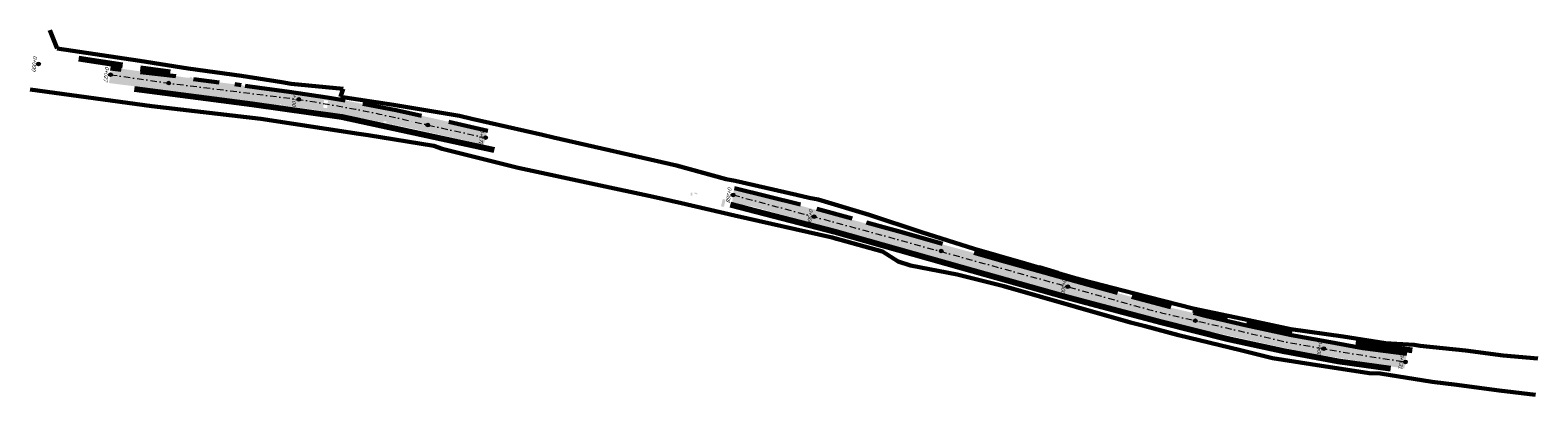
# Model space of a CAD drawing. Extents: x -10358610 to 7437971, y 5523490 to 18957197.
# Tile 3 of 6: x 7428523 to 7429096, y 5529009 to 5529148. Entities that reach past the tile are written whole.
import ezdxf

# ---------------------------------------------------------------- set-up
doc = ezdxf.new("R2010")
doc.units = 0
doc.linetypes.add('219-500', pattern=[0])
doc.linetypes.add('DASHDOT2', pattern=[0.5, 0.25, -0.125, 0, -0.125])
for name, color, linetype, lineweight in [('- droga', 23, 'Continuous', 40), ('22_KM_OPIS', 7, 'Continuous', 15), ('Kreskowanie_Żwir', 200, 'Continuous', 5), ('Oś_jezdni', 10, 'DASHDOT2', 15), ('Wymiary', 250, 'Continuous', 15)]:
    doc.layers.add(name, color=color, linetype=linetype, lineweight=lineweight)
doc.layers.add('219-działka ewidencyjna', color=7, linetype='Continuous')
doc.styles.add('ARIAL', font='arial.ttf', dxfattribs={"width": 0.9, "oblique": 15})
pattern_1 = [(0, (0, 0), (0.5715, 0.3299556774), [0.381, -0.762]), (120, (0, 0), (-0.571499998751, 0.329955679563), [0.381, -0.762]), (60, (0, 0), (1.249e-09, 0.659911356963), [-0.762, 0.381])]

# ---------------------------------------------------------------- blocks, each defined once
blk = doc.blocks.new('km')
at = {"layer": '22_KM_OPIS'}
for points in [[(0, 0.5, 0.414214), (-0.5, 0, 0.414214), (0, -0.5)], [(0, 1), (0, 0.5, -0.414214), (0.5, 0, -0.414214), (0, -0.5), (0, -1, 0.414214), (1, 0, 0.414214)]]:
    blk.add_hatch(color=256, dxfattribs=at).paths.add_polyline_path(points)
blk.add_line((0, -1), (0, 1), dxfattribs=at)
for radius in [1, 0.5]:
    blk.add_circle((0, 0), radius, dxfattribs=at)

msp = doc.modelspace()

# ---------------------------------------------------------------- hatches: boundary and pattern name
at = {"layer": 'Kreskowanie_Żwir', "transparency": 33554559}
h = msp.add_hatch(dxfattribs=at)
h.set_pattern_fill('HONEYCOMB', color=256, scale=0.1)
h.set_pattern_definition(pattern_1)
h.paths.add_polyline_path([(7428564.49, 5529131.88), (7428564.5, 5529132.2), (7428564.253, 5529132.163), (7428564.242, 5529132.236), (7428557.603, 5529133.163), (7428557.562, 5529133.085), (7428557.34, 5529133.2), (7428557.14, 5529132.83), (7428553.72, 5529133.25), (7428552.454, 5529127.776), (7428552.97, 5529127.71), (7428569.62, 5529125.6), (7428577.45, 5529124.53), (7428580.673, 5529124.121), (7428581, 5529129.39), (7428581.909, 5529129.813), (7428578.609, 5529130.32), (7428577.8, 5529130.82), (7428577.96, 5529130.1), (7428577.68, 5529130.14), (7428576.75, 5529130.44)])
h.paths.add_polyline_path([(7428594.44, 5529128.03), (7428584.66, 5529129.24), (7428583.61, 5529130.2), (7428583.16, 5529129.759), (7428581.909, 5529129.813), (7428581, 5529129.39), (7428580.673, 5529124.121), (7428593.52, 5529122.49)])
h.paths.add_polyline_path([(7428617.661, 5529119.877), (7428618.003, 5529119.802), (7428617.895, 5529119.313), (7428617.554, 5529119.388)], flags=16)
h.paths.add_polyline_path([(7428656.954, 5529112.776), (7428657.059, 5529113.265), (7428657.402, 5529113.191), (7428657.744, 5529113.118), (7428658.086, 5529113.044), (7428657.981, 5529112.555), (7428657.638, 5529112.629), (7428657.296, 5529112.702)], flags=16)
h.paths.add_polyline_path([(7428775.181, 5529085.679), (7428775.298, 5529086.165), (7428775.638, 5529086.084), (7428775.978, 5529086.002), (7428776.319, 5529085.921), (7428776.202, 5529085.435), (7428775.862, 5529085.516), (7428775.522, 5529085.598)])
h.paths.add_polyline_path([(7428865.806, 5529065.85), (7428865.806, 5529065.852), (7428865.811, 5529065.849)])
h.paths.add_polyline_path([(7428978.186, 5529031.946), (7428978.53, 5529031.885), (7428978.444, 5529031.393), (7428978.099, 5529031.453)])
h.paths.add_polyline_path([(7428579.549, 5529130.696), (7428581.723, 5529130.419), (7428581.912, 5529131.907), (7428579.738, 5529132.184)], flags=0)
h.paths.add_polyline_path([(7428579.549, 5529130.696), (7428581.723, 5529130.419), (7428581.912, 5529131.907), (7428579.738, 5529132.184)], flags=17)
h.paths.add_polyline_path([(7428579.549, 5529130.696), (7428581.723, 5529130.419), (7428581.912, 5529131.907), (7428579.738, 5529132.184)], flags=17)
h.paths.add_polyline_path([(7428635.464, 5529118.199), (7428635.836, 5529121.105), (7428634.349, 5529121.295), (7428633.976, 5529118.389)], flags=16)
h.paths.add_polyline_path([(7428813.494, 5529079.142), (7428813.792, 5529080.239), (7428812.706, 5529080.534), (7428812.408, 5529079.436)])
h.paths.add_polyline_path([(7428948.895, 5529041.237), (7428951.018, 5529040.697), (7428951.388, 5529042.151), (7428949.264, 5529042.691)])
h.paths.add_polyline_path([(7429000.893, 5529028.47), (7429003.745, 5529028.47), (7429003.745, 5529029.595), (7429000.893, 5529029.595)])
h.paths.add_polyline_path([(7428816.522, 5529074.652), (7428817.16, 5529074.652), (7428817.16, 5529075.777), (7428816.522, 5529075.777)])
h.paths.add_polyline_path([(7428786.353, 5529080.676), (7428787.023, 5529083.448), (7428785.93, 5529083.712), (7428785.259, 5529080.94)])
h.paths.add_polyline_path([(7428773.782, 5529085.003), (7428774.42, 5529085.003), (7428774.42, 5529086.128), (7428773.782, 5529086.128)])
h.paths.add_polyline_path([(7428688.615, 5529111.115), (7428689.246, 5529111.115), (7428689.246, 5529111.865), (7428688.615, 5529111.865)], flags=16)
h.paths.add_polyline_path([(7428695.034, 5529104.306), (7428696.447, 5529109.6), (7428692.28, 5529110.63), (7428687.81, 5529111.65), (7428681.79, 5529113), (7428675.99, 5529114.33), (7428673.03, 5529114.97), (7428671.4, 5529115.31), (7428662.01, 5529117.4), (7428649.09, 5529119.81), (7428642.31, 5529121.18), (7428632.81, 5529122.78), (7428623.38, 5529124.18), (7428609.72, 5529125.92), (7428604.35, 5529126.69), (7428602.74, 5529126.94), (7428600.44, 5529127.28), (7428594.44, 5529128.03), (7428593.52, 5529122.49), (7428595.06, 5529122.29), (7428602.82, 5529121.31), (7428610.18, 5529120.34), (7428622.56, 5529118.69), (7428631.02, 5529117.52), (7428631.82, 5529117.34), (7428638.83, 5529116.19), (7428641.28, 5529115.77), (7428648.49, 5529114.43), (7428661.26, 5529111.82), (7428668.39, 5529110.33), (7428669.97, 5529110), (7428675.82, 5529108.68)])
h = msp.add_hatch(dxfattribs=at)
h.set_pattern_fill('HONEYCOMB', color=160, scale=0.1)
h.set_pattern_definition(pattern_1)
h.paths.add_polyline_path([(7428797.841, 5529085.965), (7428790.41, 5529087.8), (7428790.292, 5529087.828), (7428789.463, 5529082.27), (7428791.19, 5529081.86), (7428797.326, 5529080.802), (7428886.976, 5529055.861), (7428952.989, 5529037.367), (7429007.293, 5529025.335), (7429045.128, 5529019.23), (7429046.054, 5529024.77), (7429028.505, 5529027.135), (7429004.854, 5529031.405), (7428983.128, 5529036.084), (7428954.521, 5529042.776), (7428889.612, 5529060.938)])
h.paths.add_polyline_path([(7428813.494, 5529079.142), (7428813.792, 5529080.239), (7428812.706, 5529080.534), (7428812.408, 5529079.436)], flags=16)

# ---------------------------------------------------------------- linework, layer by layer
at = {"layer": '- droga', "lineweight": 80}
for p, q in [((7428788.838, 5529081.536), (7428828.385, 5529071.379)), ((7428828.385, 5529071.379), (7428876.871, 5529057.63)), ((7428876.871, 5529057.63), (7428916.049, 5529046.639)), ((7428916.049, 5529046.639), (7428952.749, 5529036.9)), ((7428952.749, 5529036.9), (7428977.84, 5529030.47)), ((7428977.84, 5529030.47), (7428999.53, 5529025.82)), ((7428999.53, 5529025.82), (7429019.794, 5529021.999)), ((7429019.794, 5529021.999), (7429039.801, 5529019.214))]:
    msp.add_line(p, q, dxfattribs=at)
at = {"layer": '- droga', "color": 116, "lineweight": 80, "true_color": 0x136734, "flags": 128}
for points in [[(7428557.673, 5529134.38), (7428541.087, 5529136.92)], [(7428564.567, 5529133.427), (7428575.76, 5529131.875)], [(7428913.35, 5529055.26), (7428906.194, 5529057.361)], [(7428956.56, 5529043.53), (7428943.615, 5529046.893)], [(7428977.91, 5529038.42), (7428964.86, 5529041.5)], [(7428985.25, 5529036.98), (7429002.51, 5529033.17)], [(7429048.139, 5529026.079), (7429026.7, 5529028.72)]]:
    msp.add_lwpolyline(points, dxfattribs=at)
at = {"layer": '- droga', "lineweight": 80, "flags": 128}
msp.add_lwpolyline([(7428562.279, 5529125.514), (7428606.961, 5529119.757), (7428641.03, 5529114.894), (7428698.952, 5529102.389)], dxfattribs=at)
at = {"layer": '219-działka ewidencyjna', "color": 244, "linetype": '219-500', "lineweight": 60, "true_color": 0x991b1e, "flags": 128}
for points in [[(7428530.03, 5529147.87), (7428532.76, 5529140.93)], [(7428532.76, 5529140.93), (7428564.26, 5529136.19)], [(7428564.26, 5529136.19), (7428582.7, 5529133.35)], [(7428582.7, 5529133.35), (7428602.98, 5529130.54)], [(7428602.98, 5529130.54), (7428618.32, 5529128.06)], [(7428618.32, 5529128.06), (7428621.75, 5529127.5)], [(7428621.75, 5529127.5), (7428641.61, 5529125.56)], [(7428522.55, 5529125.35), (7428568.76, 5529119)], [(7428641.61, 5529125.56), (7428640.59, 5529122.57)], [(7428640.59, 5529122.57), (7428660.77, 5529119.49)], [(7428568.76, 5529119), (7428610.23, 5529114.2)], [(7428660.77, 5529119.49), (7428685.78, 5529115.29)], [(7428610.23, 5529114.2), (7428647.52, 5529108.51)], [(7428685.78, 5529115.29), (7428690.57, 5529114.12)], [(7428690.57, 5529114.12), (7428717.42, 5529108.06)], [(7428647.52, 5529108.51), (7428651.03, 5529107.98)], [(7428676, 5529103.85), (7428651.03, 5529107.98)], [(7428717.42, 5529108.06), (7428721.58, 5529107.09)], [(7428721.58, 5529107.09), (7428768.39, 5529096.47)], [(7428679.25, 5529102.73), (7428676, 5529103.85)], [(7428708.1, 5529095.59), (7428679.25, 5529102.73)], [(7428737.61, 5529089.21), (7428708.1, 5529095.59)], [(7428787.25, 5529091.28), (7428768.39, 5529096.47)], [(7428737.61, 5529089.21), (7428759.57, 5529084.55)], [(7428787.25, 5529091.28), (7428790.7, 5529090.57)], [(7428813.93, 5529085.25), (7428790.7, 5529090.57)], [(7428759.51, 5529084.34), (7428759.57, 5529084.55)], [(7428759.57, 5529084.55), (7428770.24, 5529082.1)], [(7428770.24, 5529082.1), (7428790.37, 5529077.47)], [(7428818.8, 5529084.13), (7428813.93, 5529085.25)], [(7428818.8, 5529084.13), (7428822.24, 5529083.45)], [(7428841.57, 5529077.7), (7428822.24, 5529083.45)], [(7428790.37, 5529077.47), (7428827.53, 5529069.1)], [(7428841.57, 5529077.7), (7428861.47, 5529071.12)], [(7428861.47, 5529071.12), (7428881.51, 5529064.76)], [(7428827.53, 5529069.1), (7428828.48, 5529068.83)], [(7428828.18, 5529068.05), (7428828.48, 5529068.83)], [(7428828.48, 5529068.83), (7428846.66, 5529063.69)], [(7428881.51, 5529064.76), (7428900.92, 5529059.13)], [(7428846.48, 5529063.23), (7428846.66, 5529063.69)], [(7428852.64, 5529059.98), (7428846.66, 5529063.69)], [(7428857.3, 5529058.44), (7428852.64, 5529059.98)], [(7428875.12, 5529055.02), (7428857.3, 5529058.44)], [(7428900.92, 5529059.13), (7428919.93, 5529053.62)], [(7428875.12, 5529055.02), (7428892.86, 5529050.58)], [(7428919.93, 5529053.62), (7428922.81, 5529052.78)], [(7428922.81, 5529052.78), (7428942.51, 5529047.72)], [(7428892.86, 5529050.58), (7428920.24, 5529042.7)], [(7428942.51, 5529047.72), (7428964.83, 5529042.01)], [(7428940.96, 5529036.79), (7428920.24, 5529042.7)], [(7428964.83, 5529042.01), (7428985.96, 5529037.58)], [(7428946.53, 5529035.32), (7428940.96, 5529036.79)], [(7428959.21, 5529031.98), (7428946.53, 5529035.32)], [(7428985.96, 5529037.58), (7429001.9, 5529034.24)], [(7428982.78, 5529026.17), (7428959.21, 5529031.98)], [(7429001.9, 5529034.24), (7429021.89, 5529031.36)], [(7429021.89, 5529031.36), (7429037.94, 5529028.85)], [(7428995.02, 5529023.21), (7428982.78, 5529026.17)], [(7429037.94, 5529028.85), (7429048.92, 5529028.19)], [(7429048.92, 5529028.19), (7429051.11, 5529027.92)], [(7429051.11, 5529027.92), (7429068.39, 5529026.08)], [(7429068.39, 5529026.08), (7429082.76, 5529024.19)], [(7429082.76, 5529024.19), (7429095.895, 5529023.031)], [(7428995.02, 5529023.21), (7429009.51, 5529020.95)], [(7429009.51, 5529020.95), (7429031.69, 5529017.48)], [(7429035.89, 5529017.36), (7429031.69, 5529017.48)], [(7429055.77, 5529014.18), (7429035.89, 5529017.36)], [(7429065.04, 5529013.01), (7429055.77, 5529014.18)], [(7429073.53, 5529011.91), (7429065.04, 5529013.01)], [(7429073.53, 5529011.91), (7429081.23, 5529010.86)], [(7429081.23, 5529010.86), (7429094.982, 5529009.236)]]:
    msp.add_lwpolyline(points, dxfattribs=at)
at = {"layer": 'Oś_jezdni', "ltscale": 10, "flags": 128}
for points in [[(7428553.119, 5529130.947), (7428575.231, 5529127.755), (7428624.681, 5529121.555, -0.0220871), (7428673.744, 5529111.803), (7428695.77, 5529107.016)], [(7428789.843, 5529085.246), (7428841.512, 5529071.323), (7428912.358, 5529051.677), (7428941.281, 5529043.524, 0.015818), (7428967.76, 5529036.975), (7429000.228, 5529029.339), (7429024.662, 5529024.985), (7429045.558, 5529021.774)]]:
    msp.add_lwpolyline(points, format="xyb", dxfattribs=at)
at = {"layer": 'Wymiary', "color": 2, "lineweight": 60, "true_color": 0xf1eb1f, "flags": 128}
for points in [[(7428553.058, 5529133.341), (7428557.14, 5529132.83)], [(7428564.49, 5529131.88), (7428577.903, 5529130.359)], [(7428584.66, 5529129.24), (7428594.44, 5529128.03)], [(7428600.44, 5529127.28), (7428602.74, 5529126.94)], [(7428604.35, 5529126.69), (7428609.72, 5529125.92)], [(7428609.72, 5529125.92), (7428621.045, 5529124.477), (7428635.487, 5529122.329), (7428642.31, 5529121.18)], [(7428649.09, 5529119.81), (7428661.68, 5529117.461), (7428671.4, 5529115.31)], [(7428681.79, 5529113), (7428696.559, 5529109.573)], [(7428790.41, 5529087.8), (7428815.49, 5529081.58)], [(7428821.75, 5529079.94), (7428835.09, 5529076.32)], [(7428840.65, 5529074.81), (7428848.45, 5529072.58), (7428854.01, 5529071.08), (7428869.5, 5529066.58)], [(7428881.5, 5529063.23), (7428893.64, 5529059.8), (7428913.55, 5529054.17), (7428925.06, 5529051.09), (7428936.07, 5529048.03)], [(7428941.47, 5529046.47), (7428956.38, 5529042.62)], [(7428964.97, 5529040.42), (7428969.89, 5529039.16), (7428984.632, 5529035.734), (7429002.22, 5529031.88), (7429015.63, 5529029.45), (7429029.38, 5529026.98), (7429046.095, 5529024.765)]]:
    msp.add_lwpolyline(points, dxfattribs=at)

# ---------------------------------------------------------------- block references
at = {"layer": '22_KM_OPIS', "color": 7, "linetype": 'Continuous', "lineweight": 15, "xscale": 0.7, "yscale": 0.7, "zscale": 0.7, "rotation": 173.0878426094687}
for p in [(7428525.762, 5529135.019), (7428553.119, 5529130.947), (7428575.231, 5529127.755), (7428624.681, 5529121.555), (7428673.744, 5529111.803), (7428695.77, 5529107.016), (7428789.843, 5529085.246), (7428820.74, 5529076.92), (7428869.018, 5529063.911), (7428917.166, 5529050.322), (7428965.647, 5529037.432), (7429014.47, 5529026.801), (7429045.558, 5529021.774)]:
    msp.add_blockref('km', p, dxfattribs=at)

# ---------------------------------------------------------------- texts
at = {"layer": '22_KM_OPIS', "color": 7, "linetype": 'Continuous', "lineweight": 15, "char_height": 1.5, "attachment_point": 2, "rotation": 263.087843, "style": 'ARIAL'}
for s, insert in [('{\\C256;0+000}', (7428524.928, 5529135.12)), ('{\\C256;0+027}', (7428552.286, 5529131.048)), ('{\\C256;0+100}', (7428623.847, 5529121.657)), ('{\\C256;0+178}', (7428694.937, 5529107.117)), ('{\\C256;0+268}', (7428789.009, 5529085.347)), ('{\\C256;0+300}', (7428819.907, 5529077.022)), ('{\\C256;0+400}', (7428916.332, 5529050.423)), ('{\\C256;0+500}', (7429013.637, 5529026.902)), ('{\\C256;0+531}', (7429044.724, 5529021.876))]:
    msp.add_mtext(s, dxfattribs=dict(at, insert=insert))

doc.saveas('drawing.dxf')
